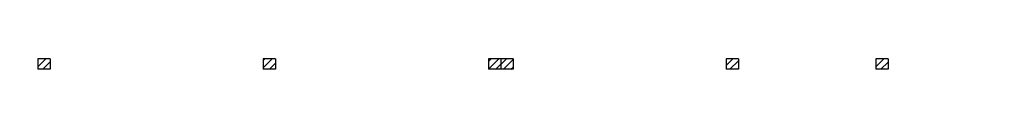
# Model space of a CAD drawing. Header units: millimetres. Extents: x 27545 to 248933, y 18062 to 157451.
# Tile 5 of 19: x 49743 to 76095, y 54106 to 54386. Entities that reach past the tile are written whole.
import ezdxf

# ---------------------------------------------------------------- set-up
doc = ezdxf.new("R2010")
doc.units = ezdxf.units.MM
doc.layers.add('A_KRESKOWANIE_ŚCIANA', color=251, linetype='Continuous')
pattern_1 = [(225, (1418744.23, 367956.4), (101.027881, -101.027881), [])]

msp = doc.modelspace()

# ---------------------------------------------------------------- hatches: boundary and pattern name
at = {"layer": 'A_KRESKOWANIE_ŚCIANA'}
h = msp.add_hatch(dxfattribs=at)
h.set_pattern_fill('ANSI31', color=256, scale=45, angle=180, style=0)
h.set_pattern_definition(pattern_1)
h.paths.add_polyline_path([(38521.18881, 54385.77696), (38191.18881, 54385.77696), (38191.18881, 54105.77696), (38521.18881, 54105.77696)])
h.paths.add_polyline_path([(44528.18881, 54385.77696), (44198.18881, 54385.77696), (44198.18881, 54105.77696), (44528.18881, 54105.77696)])
h.paths.add_polyline_path([(50558.18881, 54385.77696), (50228.18881, 54385.77696), (50228.18881, 54105.77696), (50558.18881, 54105.77696)])
h.paths.add_polyline_path([(56588.18881, 54385.77696), (56258.18881, 54385.77696), (56258.18881, 54105.77696), (56588.18881, 54105.77696)])
h.paths.add_polyline_path([(68978.18881, 54385.77696), (68648.18881, 54385.77696), (68648.18881, 54105.77696), (68978.18881, 54105.77696)])
h.paths.add_polyline_path([(72985.1431, 54385.77696), (72655.1431, 54385.77696), (72655.1431, 54105.77696), (72985.1431, 54105.77696)])
h.paths.add_polyline_path([(76682.18881, 54385.77696), (76342.18881, 54385.77696), (76342.18881, 54105.77696), (76682.18881, 54105.77696)])
h.paths.add_polyline_path([(80737.18881, 54385.77696), (80397.18881, 54385.77696), (80397.18881, 54105.77696), (80737.18881, 54105.77696)])
h.paths.add_polyline_path([(86777.18881, 54385.77696), (86437.18881, 54385.77696), (86437.18881, 54105.77696), (86777.18881, 54105.77696)])
h.paths.add_polyline_path([(92817.18881, 54385.77696), (92477.18881, 54385.77696), (92477.18881, 54105.77696), (92817.18881, 54105.77696)])
h.paths.add_polyline_path([(99491.18881, 54385.77696), (99151.18881, 54385.77696), (99151.18881, 54105.77696), (99491.18881, 54105.77696)])
h = msp.add_hatch(dxfattribs=at)
h.set_pattern_fill('ANSI31', color=256, scale=45, angle=180, style=0)
h.set_pattern_definition(pattern_1)
h.paths.add_polyline_path([(62948.18881, 54385.77696), (62288.18881, 54385.77696), (62288.18881, 54105.77696), (62948.18881, 54105.77696)])
edge = h.paths.add_edge_path(flags=16)
edge.add_line((62618.18881, 54385.77696), (62618.18881, 54105.77696))

# ---------------------------------------------------------------- linework, layer by layer
at = {"color": 1}
for p, q in [((50228.18881, 54385.77696), (50228.18881, 54105.77696)), ((50558.18881, 54385.77696), (50228.18881, 54385.77696)), ((50558.18881, 54385.77696), (50558.18881, 54105.77696)), ((56258.18881, 54385.77696), (56258.18881, 54105.77696)), ((56588.18881, 54385.77696), (56258.18881, 54385.77696)), ((56588.18881, 54385.77696), (56588.18881, 54105.77696)), ((62288.18881, 54385.77696), (62288.18881, 54105.77696)), ((62948.18881, 54385.77696), (62288.18881, 54385.77696)), ((62618.18881, 54385.77696), (62618.18881, 54105.77696)), ((62948.18881, 54385.77696), (62948.18881, 54105.77696)), ((68648.18881, 54385.77696), (68648.18881, 54105.77696)), ((68978.18881, 54385.77696), (68648.18881, 54385.77696)), ((68978.18881, 54385.77696), (68978.18881, 54105.77696)), ((72655.1431, 54385.77696), (72655.1431, 54105.77696)), ((72985.1431, 54385.77696), (72655.1431, 54385.77696)), ((72985.1431, 54385.77696), (72985.1431, 54105.77696)), ((50558.18881, 54105.77696), (50228.18881, 54105.77696)), ((56588.18881, 54105.77696), (56258.18881, 54105.77696)), ((62948.18881, 54105.77696), (62288.18881, 54105.77696)), ((68978.18881, 54105.77696), (68648.18881, 54105.77696)), ((72985.1431, 54105.77696), (72655.1431, 54105.77696))]:
    msp.add_line(p, q, dxfattribs=at)

doc.saveas('drawing.dxf')
